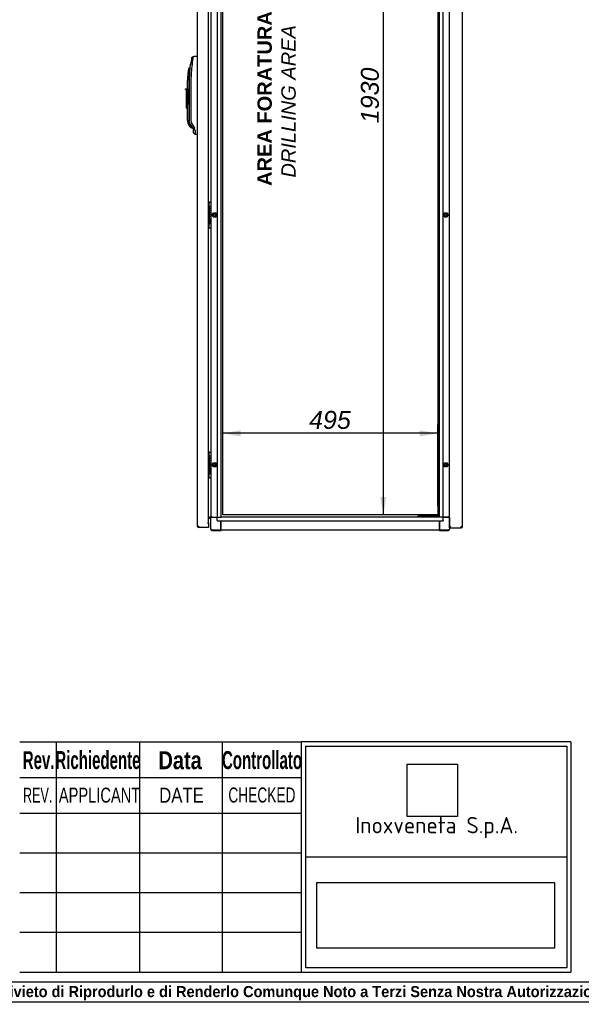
# Paper-space layout 'Layout1' of a CAD drawing. Extents: x 94 to 6181, y 158 to 4314.
# Tile 2 of 11: x 1730 to 3024, y 158 to 2424. Entities that reach past the tile are written whole.
import ezdxf
from ezdxf.lldxf.tags import DXFTag

# ---------------------------------------------------------------- set-up
doc = ezdxf.new("R2010")
doc.units = 0
doc.header["$LTSCALE"] = 15
doc.layers.get('0').update_dxf_attribs({"linetype": 'CONTINUOUS'})
for name, color, linetype in [('_TRANSLATION', 7, 'CONTINUOUS'), ('AE00198_03', 7, 'CONTINUOUS'), ('AE00219_00', 7, 'CONTINUOUS'), ('AE00219_03', 7, 'CONTINUOUS'), ('AE00368_00', 7, 'CONTINUOUS'), ('AE00500_10', 7, 'CONTINUOUS'), ('AE00992_10', 7, 'CONTINUOUS'), ('DEFAULT', 7, 'CONTINUOUS'), ('DV2__TRANSLATION', 7, 'CONTINUOUS'), ('F0000001_24', 7, 'CONTINUOUS'), ('F0000001_44', 7, 'CONTINUOUS'), ('F0000001_45', 7, 'CONTINUOUS'), ('M0000000_06', 7, 'CONTINUOUS'), ('M0000000_14', 7, 'CONTINUOUS'), ('M0000000_39', 7, 'CONTINUOUS'), ('M0000000_54', 7, 'CONTINUOUS'), ('M0000000_56', 7, 'CONTINUOUS')]:
    doc.layers.add(name, color=color, linetype=linetype)
doc.styles.add('SEACAD_ARIAL', font='arial.ttf')
doc.styles.add('SEACAD_ARIAL_NARROW', font='ARIALN.TTF', dxfattribs={"width": 0.8})
doc.styles.add('SEACAD_ARIALB', font='arialbd.ttf', dxfattribs={"width": 0.9})
doc.styles.add('SEACAD_ARIALI', font='ariali.ttf')
tags = doc.linetypes.add('CENTER2', pattern=[28.575, 19.05, -3.175, 3.175, -3.175]).pattern_tags.tags
tags[10:11] = [DXFTag(74, 4), DXFTag(75, 0), DXFTag(340, '0'), DXFTag(46, 0.0), DXFTag(50, 0.0), DXFTag(44, 0.0), DXFTag(45, 0.0)]
tags[8:9] = [DXFTag(74, 4), DXFTag(75, 0), DXFTag(340, '0'), DXFTag(46, 0.0), DXFTag(50, 0.0), DXFTag(44, 0.0), DXFTag(45, 0.0)]
tags[6:7] = [DXFTag(74, 4), DXFTag(75, 0), DXFTag(340, '0'), DXFTag(46, 0.0), DXFTag(50, 0.0), DXFTag(44, 0.0), DXFTag(45, 0.0)]
tags[4:5] = [DXFTag(74, 4), DXFTag(75, 0), DXFTag(340, '0'), DXFTag(46, 0.0), DXFTag(50, 0.0), DXFTag(44, 0.0), DXFTag(45, 0.0)]
doc.dimstyles.new('ISO', dxfattribs={"dimtxt": 13.75, "dimasz": 13.75, "dimexe": 6.875, "dimexo": 6.875, "dimgap": 3.4375, "dimtad": 1, "dimdec": 1, "dimtxsty": 'SEACAD_ARIAL', "dimblk1": '_SE_FILLED', "dimblk2": '_SE_FILLED', "dimsah": 1, "dimcen": 6.875, "dimazin": 3, "dimtfac": 0.7, "dimtdec": 3, "dimtmove": 0, "dimatfit": 3})
picture_1 = doc.add_image_def('image1.jpg', size_in_pixel=(55, 57))
picture_2 = doc.add_image_def('image2.bmp', size_in_pixel=(138, 38))

# ---------------------------------------------------------------- blocks, each defined once
blk = doc.blocks.new('DMBLK25')
at = {"layer": '_TRANSLATION', "linetype": 'CONTINUOUS'}
for points in [[(2560.8, 3173.4), (2574.6, 3173.4), (2567.7, 3214.6)], [(2560.8, 1325.9), (2567.7, 1284.6), (2574.6, 1325.9)]]:
    blk.add_hatch(color=7, dxfattribs=at).paths.add_polyline_path(points)
at = {"layer": '_TRANSLATION', "color": 7, "linetype": 'CONTINUOUS'}
for p, q in [((2672.3, 3214.6), (2547.1, 3214.6)), ((2567.7, 3214.6), (2567.7, 1284.6)), ((2672.3, 1284.6), (2547.1, 1284.6))]:
    blk.add_line(p, q, dxfattribs=at)
at = {"layer": '_TRANSLATION', "color": 7, "linetype": 'CONTINUOUS', "style": 'SEACAD_ARIALI'}
blk.add_text('1930', height=41.25, rotation=90, dxfattribs=at).set_placement((2557.4, 2185.5))
blk = doc.blocks.new('_SE_FILLED')
at = {"color": 0}
blk.add_line((0, 0), (-1, 0), dxfattribs=at)
blk.add_solid([(0, 0), (-1, -0.1665), (-1, 0.1665), (0, 0)], dxfattribs=at)
blk = doc.blocks.new('DMBLK26')
at = {"layer": '_TRANSLATION', "linetype": 'CONTINUOUS'}
for points in [[(2239.2, 1479), (2197.9, 1472.2), (2239.2, 1465.3)], [(2651.7, 1479), (2651.7, 1465.3), (2692.9, 1472.2)]]:
    blk.add_hatch(color=7, dxfattribs=at).paths.add_polyline_path(points)
at = {"layer": '_TRANSLATION', "color": 7, "linetype": 'CONTINUOUS'}
for p, q in [((2197.9, 1305.2), (2197.9, 1492.8)), ((2692.9, 1305.2), (2692.9, 1492.8)), ((2692.9, 1472.2), (2197.9, 1472.2))]:
    blk.add_line(p, q, dxfattribs=at)
at = {"layer": '_TRANSLATION', "color": 7, "linetype": 'CONTINUOUS', "style": 'SEACAD_ARIALI'}
blk.add_text('495', height=41.25, dxfattribs=at).set_placement((2396.8, 1482.5))

psp = doc.layouts.get("Layout1")

# ---------------------------------------------------------------- linework, layer by layer
at = {"color": 7, "linetype": 'CONTINUOUS'}
psp.add_line((93.52, 164.39), (6181.38, 164.39), dxfattribs=at)
at = {"layer": 'AE00198_03', "color": 7, "linetype": 'CONTINUOUS'}
for p, q in [((2166.2, 2002.37), (2166.2, 1995.12)), ((2166.9, 2002.37), (2166.2, 2002.37)), ((2166.2, 1954.12), (2166.2, 1946.87)), ((2166.2, 1946.87), (2166.9, 1946.87)), ((2166.2, 1427.37), (2166.2, 1420.12)), ((2166.9, 1427.37), (2166.2, 1427.37)), ((2166.2, 1379.12), (2166.2, 1371.87)), ((2166.2, 1371.87), (2166.9, 1371.87))]:
    psp.add_line(p, q, dxfattribs=at)
for centre, start, end in [((2171.57, 1996.44), 132.17472, 140.4792), ((2171.57, 1952.8), 219.5208, 227.82528), ((2171.57, 1421.44), 132.17472, 140.4792), ((2171.57, 1377.8), 219.5208, 227.82528)]:
    psp.add_arc(centre, 8, start, end, dxfattribs=at)
at = {"layer": 'AE00219_00', "color": 7, "linetype": 'CONTINUOUS'}
for p, q in [((2654.58, 1280.12), (2654.9, 1279.82)), ((2660.9, 1279.82), (2654.9, 1279.82)), ((2654.9, 1279.82), (2654.9, 1279.62)), ((2660.9, 1279.82), (2661.22, 1280.12)), ((2660.9, 1279.62), (2660.9, 1279.82)), ((2679.58, 1280.12), (2679.9, 1279.82)), ((2685.9, 1279.82), (2679.9, 1279.82)), ((2679.9, 1279.82), (2679.9, 1279.62)), ((2685.9, 1279.82), (2686.22, 1280.12)), ((2685.9, 1279.62), (2685.9, 1279.82))]:
    psp.add_line(p, q, dxfattribs=at)
at = {"layer": 'AE00219_03', "color": 7, "linetype": 'CONTINUOUS'}
for p, q in [((2750.1, 1958.12), (2749.9, 1958.12)), ((2750.1, 1946.12), (2750.1, 1958.12)), ((2749.9, 1946.12), (2750.1, 1946.12)), ((2750.1, 1383.12), (2749.9, 1383.12)), ((2750.1, 1371.12), (2750.1, 1383.12)), ((2749.9, 1371.12), (2750.1, 1371.12))]:
    psp.add_line(p, q, dxfattribs=at)
at = {"layer": 'AE00368_00', "color": 7, "linetype": 'CONTINUOUS'}
for p, q in [((2648.4, 1280.12), (2647.7, 1280.12)), ((2647.7, 1280.12), (2647.7, 1279.62)), ((2668.1, 1279.62), (2668.1, 1280.12)), ((2672.7, 1280.12), (2672.7, 1279.62)), ((2693.1, 1279.62), (2693.1, 1280.12))]:
    psp.add_line(p, q, dxfattribs=at)
for centre, start, end in [((2651.5, 1279.42), 16.60155, 90), ((2664.3, 1279.42), 90, 163.39845), ((2676.5, 1279.42), 16.60155, 90), ((2689.3, 1279.42), 90, 163.39845)]:
    psp.add_arc(centre, 0.7, start, end, dxfattribs=at)
at = {"layer": 'AE00500_10', "color": 7, "linetype": 'CONTINUOUS'}
for p, q in [((2719.9, 2001.82), (2720.4, 2001.82)), ((2173.99, 1974.65), (2176.67, 1979.3)), ((2176.67, 1969.95), (2173.99, 1974.6)), ((2175.07, 1974.62), (2177.24, 1978.37)), ((2177.24, 1970.87), (2175.07, 1974.62)), ((2176.72, 1979.32), (2182.09, 1979.32)), ((2177.24, 1978.37), (2181.57, 1978.37)), ((2181.57, 1978.37), (2183.73, 1974.62)), ((2183.73, 1974.62), (2181.57, 1970.87)), ((2182.13, 1979.3), (2184.82, 1974.65)), ((2184.82, 1974.6), (2182.13, 1969.95)), ((2705.99, 1974.65), (2708.67, 1979.3)), ((2708.67, 1969.95), (2705.99, 1974.6)), ((2707.07, 1974.62), (2709.24, 1978.37)), ((2709.24, 1970.87), (2707.07, 1974.62)), ((2708.72, 1979.32), (2714.09, 1979.32)), ((2709.24, 1978.37), (2713.57, 1978.37)), ((2713.57, 1978.37), (2715.73, 1974.62)), ((2715.73, 1974.62), (2713.57, 1970.87)), ((2714.13, 1979.3), (2716.82, 1974.65)), ((2716.82, 1974.6), (2714.13, 1969.95)), ((2720.4, 1992.42), (2719.9, 1992.42)), ((2182.09, 1969.92), (2176.72, 1969.92)), ((2181.57, 1970.87), (2177.24, 1970.87)), ((2714.09, 1969.92), (2708.72, 1969.92)), ((2713.57, 1970.87), (2709.24, 1970.87)), ((2719.9, 1956.82), (2720.4, 1956.82)), ((2720.4, 1947.42), (2719.9, 1947.42)), ((2719.9, 1426.82), (2720.4, 1426.82)), ((2720.4, 1417.42), (2719.9, 1417.42)), ((2173.99, 1399.65), (2176.67, 1404.3)), ((2176.67, 1394.95), (2173.99, 1399.6)), ((2175.07, 1399.62), (2177.24, 1403.37)), ((2177.24, 1395.87), (2175.07, 1399.62)), ((2176.72, 1404.32), (2182.09, 1404.32)), ((2182.09, 1394.92), (2176.72, 1394.92)), ((2177.24, 1403.37), (2181.57, 1403.37)), ((2181.57, 1395.87), (2177.24, 1395.87)), ((2181.57, 1403.37), (2183.73, 1399.62)), ((2183.73, 1399.62), (2181.57, 1395.87)), ((2182.13, 1404.3), (2184.82, 1399.65)), ((2184.82, 1399.6), (2182.13, 1394.95)), ((2705.99, 1399.65), (2708.67, 1404.3)), ((2708.67, 1394.95), (2705.99, 1399.6)), ((2707.07, 1399.62), (2709.24, 1403.37)), ((2709.24, 1395.87), (2707.07, 1399.62)), ((2708.72, 1404.32), (2714.09, 1404.32)), ((2714.09, 1394.92), (2708.72, 1394.92)), ((2709.24, 1403.37), (2713.57, 1403.37)), ((2713.57, 1395.87), (2709.24, 1395.87)), ((2713.57, 1403.37), (2715.73, 1399.62)), ((2715.73, 1399.62), (2713.57, 1395.87)), ((2714.13, 1404.3), (2716.82, 1399.65)), ((2716.82, 1399.6), (2714.13, 1394.95)), ((2719.9, 1381.82), (2720.4, 1381.82)), ((2720.4, 1372.42), (2719.9, 1372.42))]:
    psp.add_line(p, q, dxfattribs=at)
for centre in [(2179.4, 1974.62), (2711.4, 1974.62), (2179.4, 1399.62), (2711.4, 1399.62)]:
    psp.add_circle(centre, 2.46, dxfattribs=at)
for centre, radius, start, end in [((2174.03, 1974.62), 0.05, 150, 210), ((2179.4, 1974.62), 3, 75, 15), ((2176.72, 1979.27), 0.05, 90, 150), ((2182.09, 1979.27), 0.05, 30, 90), ((2184.77, 1974.62), 0.05, 330, 30), ((2706.03, 1974.62), 0.05, 150, 210), ((2711.4, 1974.62), 3, 75, 15), ((2708.72, 1979.27), 0.05, 90, 150), ((2714.09, 1979.27), 0.05, 30, 90), ((2716.77, 1974.62), 0.05, 330, 30), ((2176.72, 1969.97), 0.05, 210, 270), ((2182.09, 1969.97), 0.05, 270, 330), ((2708.72, 1969.97), 0.05, 210, 270), ((2714.09, 1969.97), 0.05, 270, 330), ((2174.03, 1399.62), 0.05, 150, 210), ((2179.4, 1399.62), 3, 75, 15), ((2176.72, 1404.27), 0.05, 90, 150), ((2176.72, 1394.97), 0.05, 210, 270), ((2182.09, 1404.27), 0.05, 30, 90), ((2182.09, 1394.97), 0.05, 270, 330), ((2184.77, 1399.62), 0.05, 330, 30), ((2706.03, 1399.62), 0.05, 150, 210), ((2711.4, 1399.62), 3, 75, 15), ((2708.72, 1404.27), 0.05, 90, 150), ((2708.72, 1394.97), 0.05, 210, 270), ((2714.09, 1404.27), 0.05, 30, 90), ((2714.09, 1394.97), 0.05, 270, 330), ((2716.77, 1399.62), 0.05, 330, 30)]:
    psp.add_arc(centre, radius, start, end, dxfattribs=at)
at = {"layer": 'AE00992_10', "color": 7, "linetype": 'CONTINUOUS'}
for p, q in [((2129.73, 2338.76), (2126.35, 2335.87)), ((2139.6, 2339.11), (2139.9, 2339.12)), ((2122.37, 2313.46), (2119.42, 2311.02)), ((2121.99, 2301.96), (2124, 2321.69)), ((2123.16, 2313.46), (2122.37, 2313.46)), ((2127.41, 2321.2), (2124, 2321.69)), ((2120.86, 2300.61), (2117.88, 2300.96)), ((2121.49, 2284.12), (2121.97, 2300.61)), ((2121.97, 2300.61), (2121.99, 2301.96)), ((2116.9, 2265.13), (2116.9, 2284.12)), ((2119.9, 2284.12), (2119.9, 2191.74)), ((2121.49, 2191.79), (2121.49, 2284.12)), ((2124.85, 2284.12), (2124.85, 2191.79)), ((2111.9, 2263.13), (2111.9, 2265.13)), ((2111.9, 2265.13), (2114.4, 2265.13)), ((2114.4, 2263.13), (2111.9, 2263.13)), ((2114.4, 2265.13), (2116.9, 2265.13)), ((2114.4, 2265.13), (2114.4, 2263.13)), ((2114.4, 2229.13), (2114.4, 2263.13)), ((2116.9, 2265.13), (2116.9, 2229.13)), ((2114.4, 2220.13), (2114.4, 2229.13)), ((2116.9, 2229.13), (2114.4, 2229.13)), ((2116.9, 2229.13), (2116.9, 2228.41)), ((2116.9, 2191.74), (2116.9, 2228.41)), ((2114.4, 2220.13), (2116.9, 2220.13)), ((2122.76, 2177.6), (2120.47, 2180.34)), ((2122.76, 2177.6), (2124.78, 2175.58)), ((2124.39, 2181.27), (2124.45, 2181.18)), ((2125.39, 2179.8), (2124.45, 2181.18)), ((2124.78, 2175.58), (2129.9, 2173.46)), ((2125.14, 2179.47), (2126.06, 2178.91)), ((2128.13, 2181.94), (2125.39, 2179.8)), ((2128.41, 2175.77), (2125.39, 2179.8)), ((2128.13, 2181.94), (2131.14, 2177.92)), ((2131.14, 2177.92), (2128.41, 2175.77)), ((2129.91, 2173.77), (2128.41, 2175.77)), ((2132.63, 2175.41), (2129.91, 2173.77)), ((2131.14, 2177.92), (2132.63, 2175.41)), ((2129.9, 2173.46), (2130, 2173.46)), ((2130.9, 2163.89), (2130.9, 2170.77)), ((2134.31, 2168.97), (2130.9, 2170.77)), ((2130.9, 2163.89), (2134.35, 2160.32)), ((2134.35, 2160.32), (2134.35, 2160.32)), ((2139.9, 2160.12), (2139.6, 2160.13))]:
    psp.add_line(p, q, dxfattribs=at)
for centre, radius, start, end in [((2394.58, 2284.12), 273.17, 169.08089, 172.09577), ((2409.21, 2292.95), 283.21, 170.69176, 174.27705), ((2261.87, 2284.12), 144.97, 169.30782, 173.33005), ((2359.18, 2279.23), 239.28, 171.77545, 174.8738), ((2394.58, 2284.12), 273.17, 173.69729, 173.79669), ((2394.09, 2284.15), 269.24, 172.09048, 180.0053), ((2261.87, 2284.12), 144.97, 173.33005, 180), ((2261.87, 2284.12), 141.97, 173.33005, 180), ((2136.9, 2191.74), 20, 180, 214.77209), ((2136.9, 2191.74), 17, 180, 226.22916), ((2119.35, 2161.35), 19.02, 72.2752, 86.62011), ((2141.3, 2191.79), 16.44, 180.02221, 216.78899), ((2121.64, 2169.1), 12.67, 359.39373, 29.84747), ((2125.9, 2170.77), 5, 359.9994, 36.81119), ((2349.64, 2165.74), 215.35, 179.13947, 181.44216)]:
    psp.add_arc(centre, radius, start, end, dxfattribs=at)
for centre, major_axis, start_param, end_param in [((2140.21, 2321.62), (501.44, 17.51), 1.5707963, 1.590473), ((2140.21, 2177.62), (501.44, -17.51), 4.7019272, 4.712389)]:
    psp.add_ellipse(centre, major_axis=major_axis, ratio=0.0348783, start_param=start_param, end_param=end_param, dxfattribs=at)
for points, degree, knots in [([(2124.39, 2181.27), (2122.97, 2183.64), (2122.23, 2186.33), (2121.48, 2189.03), (2121.49, 2191.79)], 2, [0, 0, 0, 0.5, 0.5, 1, 1, 1]), ([(2128.78, 2175.28), (2128.82, 2175.22), (2128.89, 2175.1), (2128.99, 2174.93), (2129.09, 2174.77), (2129.18, 2174.62), (2129.27, 2174.48), (2129.35, 2174.35), (2129.43, 2174.22), (2129.5, 2174.11), (2129.56, 2174.01), (2129.62, 2173.91), (2129.68, 2173.82), (2129.72, 2173.75), (2129.77, 2173.68), (2129.8, 2173.62), (2129.83, 2173.57), (2129.86, 2173.53), (2129.88, 2173.5), (2129.89, 2173.48), (2129.9, 2173.46), (2129.9, 2173.46), (2129.9, 2173.46)], 3, [0, 0, 0, 0, 0.02593249, 0.05174303, 0.0774354, 0.10301342, 0.12848096, 0.15384194, 0.17910034, 0.20426017, 0.22932552, 0.2543005, 0.27918926, 0.30399602, 0.32872501, 0.35338052, 0.37796688, 0.40248846, 0.42694963, 0.45135484, 0.47570855, 0.50001523, 0.50001523, 0.50001523, 0.50001523])]:
    psp.add_open_spline(points, degree=degree, knots=knots, dxfattribs=at)
at = {"layer": 'DEFAULT', "color": 7, "linetype": 'CONTINUOUS'}
for p, q in [((1730.49, 762.6), (2378.49, 762.6)), ((1814.49, 762.6), (1814.49, 232.53)), ((2006.49, 762.6), (2006.49, 232.53)), ((2196.99, 762.6), (2196.99, 232.53)), ((2999.49, 762.6), (2378.46, 762.6)), ((2378.49, 762.6), (2378.49, 232.53)), ((2389.01, 752.64), (2990.5, 752.64)), ((2389.01, 242.43), (2389.01, 752.64)), ((2990.5, 752.64), (2990.5, 242.43)), ((2999.49, 762.6), (2999.49, 232.53)), ((1730.49, 680.28), (2378.49, 680.28)), ((1730.49, 598.53), (2378.49, 598.53)), ((1730.49, 507.03), (2378.49, 507.03)), ((2389.01, 497.57), (2990.5, 497.57)), ((1730.49, 415.53), (2378.49, 415.53)), ((1730.49, 324.03), (2378.49, 324.03)), ((1730.49, 232.53), (2378.49, 232.53)), ((2378.46, 232.53), (2999.49, 232.53)), ((2990.5, 242.43), (2389.01, 242.43)), ((93.52, 209.82), (6181.38, 209.82))]:
    psp.add_line(p, q, dxfattribs=at)
at = {"layer": 'DV2__TRANSLATION', "color": 7, "linetype": 'CENTER2'}
for p, q in [((2197.9, 1284.62), (2197.9, 3214.62)), ((2692.9, 3214.62), (2692.9, 1284.62)), ((2692.9, 1284.62), (2197.9, 1284.62))]:
    psp.add_line(p, q, dxfattribs=at)
at = {"layer": 'F0000001_24', "color": 7, "linetype": 'CONTINUOUS'}
for p, q in [((2165.77, 1995.12), (2170.4, 1995.12)), ((2166.9, 2003.41), (2166.9, 2003.62)), ((2166.9, 1995.24), (2166.9, 2003.41)), ((2166.9, 1995.12), (2166.9, 1995.24)), ((2167.4, 2004.12), (2170.4, 2004.12)), ((2170.9, 2003.62), (2170.9, 2003.41)), ((2170.9, 2003.41), (2170.9, 1995.24)), ((2170.9, 1995.24), (2170.9, 1994.62)), ((2170.9, 1994.62), (2170.9, 1954.62)), ((2166.21, 1981.98), (2165.4, 1981.98)), ((2165.4, 1981.71), (2166.21, 1981.71)), ((2166.19, 1977.98), (2165.4, 1977.98)), ((2165.4, 1977.71), (2166.19, 1977.71)), ((2166.23, 1973.97), (2165.4, 1973.97)), ((2165.4, 1973.71), (2166.21, 1973.71)), ((2168.35, 1972.82), (2165.4, 1972.82)), ((2165.43, 1987.99), (2165.48, 1987.97)), ((2165.48, 1988.25), (2165.45, 1988.26)), ((2165.48, 1987.97), (2165.48, 1988.25)), ((2165.9, 1972.53), (2166.52, 1972.53)), ((2166.96, 1988.26), (2166.94, 1988.25)), ((2166.94, 1988.25), (2166.94, 1987.96)), ((2166.94, 1987.96), (2166.99, 1987.98)), ((2167.33, 1972.53), (2168.35, 1972.53)), ((2168.35, 1972.53), (2168.35, 1972.82)), ((2165.46, 1963.53), (2165.51, 1963.51)), ((2165.51, 1963.79), (2165.48, 1963.8)), ((2165.51, 1963.51), (2165.51, 1963.79)), ((2170.4, 1954.12), (2165.77, 1954.12)), ((2166.17, 1967.41), (2166.17, 1963.43)), ((2166.17, 1963.43), (2166.18, 1963.42)), ((2166.18, 1963.42), (2166.41, 1963.42)), ((2166.47, 1963.69), (2166.47, 1967.4)), ((2166.9, 1954), (2166.9, 1954.12)), ((2166.9, 1945.83), (2166.9, 1954)), ((2168.9, 1962.13), (2168.9, 1962.68)), ((2168.9, 1957.64), (2168.9, 1958.18)), ((2170.9, 1954.62), (2170.9, 1954)), ((2170.9, 1954), (2170.9, 1945.83)), ((2166.9, 1945.62), (2166.9, 1945.83)), ((2167.4, 1945.12), (2170.4, 1945.12)), ((2170.9, 1945.83), (2170.9, 1945.62)), ((2166.9, 1428.41), (2166.9, 1428.62)), ((2166.9, 1420.24), (2166.9, 1428.41)), ((2167.4, 1429.12), (2170.4, 1429.12)), ((2170.9, 1428.62), (2170.9, 1428.41)), ((2170.9, 1428.41), (2170.9, 1420.24)), ((2166.21, 1406.98), (2165.4, 1406.98)), ((2165.4, 1406.71), (2166.21, 1406.71)), ((2165.43, 1412.99), (2165.48, 1412.97)), ((2165.48, 1413.25), (2165.45, 1413.26)), ((2165.48, 1412.97), (2165.48, 1413.25)), ((2165.77, 1420.12), (2170.4, 1420.12)), ((2166.9, 1420.12), (2166.9, 1420.24)), ((2166.96, 1413.26), (2166.94, 1413.25)), ((2166.94, 1413.25), (2166.94, 1412.96)), ((2166.94, 1412.96), (2166.99, 1412.98)), ((2170.9, 1420.24), (2170.9, 1419.62)), ((2170.9, 1419.62), (2170.9, 1379.62)), ((2166.19, 1402.98), (2165.4, 1402.98)), ((2165.4, 1402.71), (2166.19, 1402.71)), ((2166.23, 1398.97), (2165.4, 1398.97)), ((2165.4, 1398.71), (2166.21, 1398.71)), ((2168.35, 1397.82), (2165.4, 1397.82)), ((2165.46, 1388.53), (2165.51, 1388.51)), ((2165.51, 1388.79), (2165.48, 1388.8)), ((2165.51, 1388.51), (2165.51, 1388.79)), ((2165.9, 1397.53), (2166.52, 1397.53)), ((2166.17, 1392.41), (2166.17, 1388.43)), ((2166.17, 1388.43), (2166.18, 1388.42)), ((2166.18, 1388.42), (2166.41, 1388.42)), ((2166.47, 1388.69), (2166.47, 1392.4)), ((2167.33, 1397.53), (2168.35, 1397.53)), ((2168.35, 1397.53), (2168.35, 1397.82)), ((2168.9, 1387.13), (2168.9, 1387.68)), ((2168.9, 1382.64), (2168.9, 1383.18)), ((2170.4, 1379.12), (2165.77, 1379.12)), ((2166.9, 1379), (2166.9, 1379.12)), ((2166.9, 1370.83), (2166.9, 1379)), ((2166.9, 1370.62), (2166.9, 1370.83)), ((2167.4, 1370.12), (2170.4, 1370.12)), ((2170.9, 1379.62), (2170.9, 1379)), ((2170.9, 1379), (2170.9, 1370.83)), ((2170.9, 1370.83), (2170.9, 1370.62))]:
    psp.add_line(p, q, dxfattribs=at)
for centre in [(2168.26, 1960.16), (2168.26, 1385.16)]:
    psp.add_circle(centre, 0.615, dxfattribs=at)
for centre, radius, start, end in [((2165.77, 1993.12), 2, 90, 100.48424), ((2167.4, 2003.62), 0.5, 90, 180), ((2170.4, 2003.62), 0.5, 0, 90), ((2170.4, 1994.62), 0.5, 0, 90), ((2166.06, 1989.79), 1.64, 246.49776, 248.42349), ((2166.06, 1965.35), 1.65, 246.4613, 249.51964), ((2166.06, 1965.35), 1.91, 249.88038, 251.84416), ((2165.77, 1956.12), 2, 259.51576, 270), ((2164.34, 1959.97), 2.28, 311.35343, 335.40846), ((2168.5, 1960.34), 2.28, 131.35343, 155.40846), ((2170.4, 1954.62), 0.5, 270, 0), ((2167.4, 1945.62), 0.5, 180, 270), ((2170.4, 1945.62), 0.5, 270, 0), ((2167.4, 1428.62), 0.5, 90, 180), ((2170.4, 1428.62), 0.5, 0, 90), ((2165.77, 1418.12), 2, 90, 100.48424), ((2166.06, 1414.79), 1.64, 246.49776, 248.42349), ((2170.4, 1419.62), 0.5, 0, 90), ((2166.06, 1390.35), 1.65, 246.4613, 249.51964), ((2166.06, 1390.35), 1.91, 249.88038, 251.84416), ((2164.34, 1384.97), 2.28, 311.35343, 335.40846), ((2168.5, 1385.34), 2.28, 131.35343, 155.40846), ((2165.77, 1381.12), 2, 259.51576, 270), ((2167.4, 1370.62), 0.5, 180, 270), ((2170.4, 1379.62), 0.5, 270, 0), ((2170.4, 1370.62), 0.5, 270, 0)]:
    psp.add_arc(centre, radius, start, end, dxfattribs=at)
for points in [[(2165.34, 1972.36), (2165.51, 1972.44), (2165.69, 1972.5), (2165.9, 1972.53)], [(2166.21, 1983.07), (2165.91, 1983.07), (2165.64, 1983.13), (2165.4, 1983.23)], [(2166.21, 1973.71), (2167.61, 1973.71), (2168.33, 1974.78), (2168.33, 1975.85)], [(2168.07, 1989.98), (2168.07, 1989.39), (2167.78, 1988.57), (2166.96, 1988.26)], [(2168.33, 1975.85), (2168.33, 1976.56), (2167.99, 1977.5), (2167.02, 1977.84)], [(2168.33, 1970.68), (2168.33, 1971.46), (2167.95, 1972.16), (2167.33, 1972.53)], [(2165.33, 1967.22), (2165.56, 1967.33), (2165.84, 1967.4), (2166.17, 1967.41)], [(2166.21, 1968.82), (2165.91, 1968.82), (2165.64, 1968.87), (2165.4, 1968.98)], [(2166.42, 1961.29), (2166.2, 1961.78), (2165.84, 1962.14), (2165.41, 1962.37)], [(2165.46, 1957.98), (2165.6, 1958.06), (2165.73, 1958.16), (2165.85, 1958.26)], [(2166.41, 1963.42), (2167.73, 1963.52), (2168.33, 1964.56), (2168.33, 1965.54)], [(2166.21, 1408.07), (2165.91, 1408.07), (2165.64, 1408.13), (2165.4, 1408.23)], [(2168.07, 1414.98), (2168.07, 1414.39), (2167.78, 1413.57), (2166.96, 1413.26)], [(2165.33, 1392.22), (2165.56, 1392.33), (2165.84, 1392.4), (2166.17, 1392.41)], [(2165.34, 1397.36), (2165.51, 1397.44), (2165.69, 1397.5), (2165.9, 1397.53)], [(2166.21, 1393.82), (2165.91, 1393.82), (2165.64, 1393.87), (2165.4, 1393.98)], [(2166.42, 1386.29), (2166.2, 1386.78), (2165.84, 1387.14), (2165.41, 1387.37)], [(2165.46, 1382.98), (2165.6, 1383.06), (2165.73, 1383.16), (2165.85, 1383.26)], [(2166.21, 1398.71), (2167.61, 1398.71), (2168.33, 1399.78), (2168.33, 1400.85)], [(2166.41, 1388.42), (2167.73, 1388.52), (2168.33, 1389.56), (2168.33, 1390.54)], [(2168.33, 1400.85), (2168.33, 1401.56), (2167.99, 1402.5), (2167.02, 1402.84)], [(2168.33, 1395.68), (2168.33, 1396.46), (2167.95, 1397.16), (2167.33, 1397.53)]]:
    psp.add_open_spline(points, degree=3, dxfattribs=at)
for points, knots in [([(2166.99, 1987.98), (2167.98, 1988.32), (2168.33, 1989.27), (2168.33, 1989.98), (2168.33, 1991.05), (2167.6, 1992.12), (2166.21, 1992.12), (2165.9, 1992.12), (2165.62, 1992.07), (2165.38, 1991.98)], [0, 0, 0, 0, 0.24997871, 0.24997871, 0.24997871, 0.49998581, 0.49998581, 0.49998581, 0.55378799, 0.55378799, 0.55378799, 0.55378799]), ([(2168.33, 1984.93), (2168.33, 1986), (2167.6, 1987.07), (2166.21, 1987.07), (2165.9, 1987.07), (2165.62, 1987.02), (2165.38, 1986.93)], [0, 0, 0, 0, 0.33333333, 0.33333333, 0.33333333, 0.40506716, 0.40506716, 0.40506716, 0.40506716]), ([(2165.39, 1991.69), (2165.62, 1991.8), (2165.9, 1991.86), (2166.21, 1991.86), (2167.49, 1991.86), (2168.07, 1990.89), (2168.07, 1989.98)], [0.58158174, 0.58158174, 0.58158174, 0.58158174, 0.66523153, 0.66523153, 0.66523153, 1, 1, 1, 1]), ([(2165.39, 1986.64), (2165.62, 1986.75), (2165.89, 1986.81), (2166.21, 1986.81), (2167.49, 1986.81), (2168.07, 1985.83), (2168.07, 1984.93), (2168.07, 1984.04), (2167.49, 1983.07), (2166.21, 1983.07)], [0.43743687, 0.43743687, 0.43743687, 0.43743687, 0.5, 0.5, 0.5, 0.75, 0.75, 0.75, 1, 1, 1, 1]), ([(2165.4, 1982.94), (2165.65, 1982.85), (2165.92, 1982.81), (2166.21, 1982.81), (2167.67, 1982.81), (2168.33, 1983.91), (2168.33, 1984.93)], [0.27500072, 0.27500072, 0.27500072, 0.27500072, 0.5, 0.5, 0.5, 1, 1, 1, 1]), ([(2166.21, 1981.71), (2167.49, 1981.71), (2168.07, 1980.74), (2168.07, 1979.84), (2168.07, 1978.94), (2167.48, 1977.97), (2166.19, 1977.98)], [0, 0, 0, 0, 0.3332907, 0.3332907, 0.3332907, 1, 1, 1, 1]), ([(2166.19, 1977.71), (2167.48, 1977.71), (2168.06, 1976.73), (2168.05, 1975.83), (2168.04, 1974.94), (2167.46, 1973.99), (2166.23, 1973.97)], [0, 0, 0, 0, 0.6707437, 0.6707437, 0.6707437, 1, 1, 1, 1]), ([(2167.02, 1977.84), (2167.99, 1978.19), (2168.33, 1979.12), (2168.33, 1979.84), (2168.33, 1980.9), (2167.61, 1981.98), (2166.21, 1981.98)], [0, 0, 0, 0, 0.500028, 0.500028, 0.500028, 1, 1, 1, 1]), ([(2166.52, 1972.53), (2167.59, 1972.39), (2168.07, 1971.5), (2168.07, 1970.68), (2168.07, 1969.78), (2167.49, 1968.82), (2166.21, 1968.82)], [0, 0, 0, 0, 0.5, 0.5, 0.5, 1, 1, 1, 1]), ([(2168.33, 1965.54), (2168.33, 1966.6), (2167.6, 1967.68), (2166.21, 1967.68), (2165.9, 1967.68), (2165.62, 1967.63), (2165.38, 1967.54)], [0, 0, 0, 0, 0.33366628, 0.33366628, 0.33366628, 0.40545605, 0.40545605, 0.40545605, 0.40545605]), ([(2165.4, 1968.69), (2165.65, 1968.6), (2165.92, 1968.55), (2166.21, 1968.55), (2167.67, 1968.55), (2168.33, 1969.65), (2168.33, 1970.68)], [0.27500848, 0.27500848, 0.27500848, 0.27500848, 0.5, 0.5, 0.5, 1, 1, 1, 1]), ([(2165.45, 1961.67), (2165.84, 1961.35), (2166.11, 1960.85), (2166.11, 1960.15), (2166.11, 1959.54), (2165.89, 1959.03), (2165.49, 1958.67), (2165.47, 1958.65), (2165.44, 1958.63), (2165.42, 1958.61)], [0.29828151, 0.29828151, 0.29828151, 0.29828151, 0.4, 0.4, 0.4, 0.6, 0.6, 0.6, 0.61348555, 0.61348555, 0.61348555, 0.61348555]), ([(2166.42, 1959.03), (2166.85, 1958.07), (2167.81, 1957.63), (2168.72, 1957.63), (2168.78, 1957.63), (2168.84, 1957.63), (2168.9, 1957.64)], [0, 0, 0, 0, 0.5, 0.5, 0.5, 1, 1, 1, 1]), ([(2166.47, 1967.4), (2167.57, 1967.28), (2168.07, 1966.38), (2168.07, 1965.54), (2168.07, 1964.7), (2167.57, 1963.81), (2166.47, 1963.69)], [0, 0, 0, 0, 0.5, 0.5, 0.5, 1, 1, 1, 1]), ([(2168.9, 1958.18), (2168.84, 1958.18), (2168.78, 1958.18), (2168.72, 1958.18), (2167.77, 1958.18), (2166.73, 1958.8), (2166.73, 1960.16), (2166.73, 1960.78), (2166.95, 1961.29), (2167.35, 1961.64), (2167.71, 1961.96), (2168.2, 1962.14), (2168.73, 1962.14), (2168.79, 1962.14), (2168.84, 1962.14), (2168.9, 1962.13)], [0, 0, 0, 0, 0.2, 0.2, 0.2, 0.4, 0.4, 0.4, 0.6, 0.6, 0.6, 0.8, 0.8, 0.8, 1, 1, 1, 1]), ([(2168.9, 1962.68), (2168.84, 1962.68), (2168.79, 1962.68), (2168.73, 1962.68), (2168.07, 1962.68), (2167.45, 1962.46), (2166.99, 1962.05)], [0, 0, 0, 0, 0.5, 0.5, 0.5, 1, 1, 1, 1]), ([(2166.99, 1412.98), (2167.98, 1413.32), (2168.33, 1414.27), (2168.33, 1414.98), (2168.33, 1416.05), (2167.6, 1417.12), (2166.21, 1417.12), (2165.9, 1417.12), (2165.62, 1417.07), (2165.38, 1416.98)], [0, 0, 0, 0, 0.24997871, 0.24997871, 0.24997871, 0.49998581, 0.49998581, 0.49998581, 0.55378799, 0.55378799, 0.55378799, 0.55378799]), ([(2168.33, 1409.93), (2168.33, 1411), (2167.6, 1412.07), (2166.21, 1412.07), (2165.9, 1412.07), (2165.62, 1412.02), (2165.38, 1411.93)], [0, 0, 0, 0, 0.33333333, 0.33333333, 0.33333333, 0.40506716, 0.40506716, 0.40506716, 0.40506716]), ([(2165.39, 1416.69), (2165.62, 1416.8), (2165.9, 1416.86), (2166.21, 1416.86), (2167.49, 1416.86), (2168.07, 1415.89), (2168.07, 1414.98)], [0.58158174, 0.58158174, 0.58158174, 0.58158174, 0.66523153, 0.66523153, 0.66523153, 1, 1, 1, 1]), ([(2165.39, 1411.64), (2165.62, 1411.75), (2165.89, 1411.81), (2166.21, 1411.81), (2167.49, 1411.81), (2168.07, 1410.83), (2168.07, 1409.93), (2168.07, 1409.04), (2167.49, 1408.07), (2166.21, 1408.07)], [0.43743687, 0.43743687, 0.43743687, 0.43743687, 0.5, 0.5, 0.5, 0.75, 0.75, 0.75, 1, 1, 1, 1]), ([(2165.4, 1407.94), (2165.65, 1407.85), (2165.92, 1407.81), (2166.21, 1407.81), (2167.67, 1407.81), (2168.33, 1408.91), (2168.33, 1409.93)], [0.27500072, 0.27500072, 0.27500072, 0.27500072, 0.5, 0.5, 0.5, 1, 1, 1, 1]), ([(2166.21, 1406.71), (2167.49, 1406.71), (2168.07, 1405.74), (2168.07, 1404.84), (2168.07, 1403.94), (2167.48, 1402.97), (2166.19, 1402.98)], [0, 0, 0, 0, 0.3332907, 0.3332907, 0.3332907, 1, 1, 1, 1]), ([(2167.02, 1402.84), (2167.99, 1403.19), (2168.33, 1404.12), (2168.33, 1404.84), (2168.33, 1405.9), (2167.61, 1406.98), (2166.21, 1406.98)], [0, 0, 0, 0, 0.500028, 0.500028, 0.500028, 1, 1, 1, 1]), ([(2168.33, 1390.54), (2168.33, 1391.6), (2167.6, 1392.68), (2166.21, 1392.68), (2165.9, 1392.68), (2165.62, 1392.63), (2165.38, 1392.54)], [0, 0, 0, 0, 0.33366628, 0.33366628, 0.33366628, 0.40545605, 0.40545605, 0.40545605, 0.40545605]), ([(2165.4, 1393.69), (2165.65, 1393.6), (2165.92, 1393.55), (2166.21, 1393.55), (2167.67, 1393.55), (2168.33, 1394.65), (2168.33, 1395.68)], [0.27500848, 0.27500848, 0.27500848, 0.27500848, 0.5, 0.5, 0.5, 1, 1, 1, 1]), ([(2165.45, 1386.67), (2165.84, 1386.35), (2166.11, 1385.85), (2166.11, 1385.15), (2166.11, 1384.54), (2165.89, 1384.03), (2165.49, 1383.67), (2165.47, 1383.65), (2165.44, 1383.63), (2165.42, 1383.61)], [0.29828151, 0.29828151, 0.29828151, 0.29828151, 0.4, 0.4, 0.4, 0.6, 0.6, 0.6, 0.61348555, 0.61348555, 0.61348555, 0.61348555]), ([(2166.19, 1402.71), (2167.48, 1402.71), (2168.06, 1401.73), (2168.05, 1400.83), (2168.04, 1399.94), (2167.46, 1398.99), (2166.23, 1398.97)], [0, 0, 0, 0, 0.6707437, 0.6707437, 0.6707437, 1, 1, 1, 1]), ([(2166.52, 1397.53), (2167.59, 1397.39), (2168.07, 1396.5), (2168.07, 1395.68), (2168.07, 1394.78), (2167.49, 1393.82), (2166.21, 1393.82)], [0, 0, 0, 0, 0.5, 0.5, 0.5, 1, 1, 1, 1]), ([(2166.42, 1384.03), (2166.85, 1383.07), (2167.81, 1382.63), (2168.72, 1382.63), (2168.78, 1382.63), (2168.84, 1382.63), (2168.9, 1382.64)], [0, 0, 0, 0, 0.5, 0.5, 0.5, 1, 1, 1, 1]), ([(2166.47, 1392.4), (2167.57, 1392.28), (2168.07, 1391.38), (2168.07, 1390.54), (2168.07, 1389.7), (2167.57, 1388.81), (2166.47, 1388.69)], [0, 0, 0, 0, 0.5, 0.5, 0.5, 1, 1, 1, 1]), ([(2168.9, 1383.18), (2168.84, 1383.18), (2168.78, 1383.18), (2168.72, 1383.18), (2167.77, 1383.18), (2166.73, 1383.8), (2166.73, 1385.16), (2166.73, 1385.78), (2166.95, 1386.29), (2167.35, 1386.64), (2167.71, 1386.96), (2168.2, 1387.14), (2168.73, 1387.14), (2168.79, 1387.14), (2168.84, 1387.14), (2168.9, 1387.13)], [0, 0, 0, 0, 0.2, 0.2, 0.2, 0.4, 0.4, 0.4, 0.6, 0.6, 0.6, 0.8, 0.8, 0.8, 1, 1, 1, 1]), ([(2168.9, 1387.68), (2168.84, 1387.68), (2168.79, 1387.68), (2168.73, 1387.68), (2168.07, 1387.68), (2167.45, 1387.46), (2166.99, 1387.05)], [0, 0, 0, 0, 0.5, 0.5, 0.5, 1, 1, 1, 1])]:
    psp.add_open_spline(points, degree=3, knots=knots, dxfattribs=at)
at = {"layer": 'F0000001_44', "color": 7, "linetype": 'CONTINUOUS'}
for p, q in [((2720.4, 1256.12), (2720.4, 3243.12)), ((2749.9, 1257.42), (2749.9, 3241.82)), ((2720.4, 1256.12), (2721.9, 1256.12)), ((2720.4, 1254.62), (2720.4, 1256.12)), ((2720.4, 1256.12), (2721.9, 1256.12)), ((2720.4, 1254.62), (2721.9, 1254.62)), ((2721.9, 1256.12), (2723.2, 1257.42)), ((2721.9, 1256.12), (2723.2, 1257.42)), ((2721.9, 1254.62), (2721.9, 1256.12)), ((2721.9, 1254.62), (2747.08, 1254.62)), ((2747.1, 1254.62), (2747.08, 1254.62)), ((2747.1, 1257.42), (2749.9, 1257.42))]:
    psp.add_line(p, q, dxfattribs=at)
for centre, radius, start, end in [((2573.11, 1257.26), 174, 359.12972, 0.05178), ((2747.1, 1257.42), 2.8, 270, 360)]:
    psp.add_arc(centre, radius, start, end, dxfattribs=at)
at = {"layer": 'F0000001_45', "color": 7, "linetype": 'CONTINUOUS'}
for p, q in [((2139.9, 1257.92), (2139.9, 3241.32)), ((2165.4, 1265.12), (2165.4, 3234.12)), ((2142.7, 1257.92), (2139.9, 1257.92)), ((2142.7, 1255.12), (2142.72, 1255.12)), ((2165.4, 1255.12), (2142.72, 1255.12)), ((2163.15, 1265.12), (2163.1, 1265.12)), ((2163.1, 1265.12), (2163.1, 1265.11)), ((2163.1, 1265.11), (2165.4, 1265.11)), ((2163.15, 1265.12), (2165.4, 1265.12)), ((2165.4, 1265.11), (2165.4, 1257.92)), ((2165.4, 1257.92), (2165.4, 1255.12))]:
    psp.add_line(p, q, dxfattribs=at)
for centre, radius, start, end in [((2142.7, 1257.92), 2.8, 180, 270), ((2296.77, 1257.62), 154.07, 179.8886, 180.9299)]:
    psp.add_arc(centre, radius, start, end, dxfattribs=at)
at = {"layer": 'M0000000_06', "color": 7, "linetype": 'CONTINUOUS'}
for p, q in [((2173.4, 1279.62), (2170.15, 1279.62)), ((2170.15, 1278.62), (2170.15, 1279.62)), ((2170.15, 1278.62), (2170.15, 1252.12)), ((2173.4, 1278.62), (2170.15, 1278.62)), ((2170.9, 1252.12), (2170.9, 1278.62)), ((2173.4, 1279.62), (2185.4, 1279.62)), ((2185.4, 1278.62), (2173.4, 1278.62)), ((2193.4, 1252.12), (2193.4, 1270.62)), ((2194.4, 1252.12), (2194.4, 1270.62)), ((2696.4, 1270.62), (2696.4, 1252.12)), ((2697.4, 1270.62), (2697.4, 1252.12)), ((2717.4, 1279.62), (2705.4, 1279.62)), ((2717.4, 1278.62), (2705.4, 1278.62)), ((2720.4, 1279.62), (2717.4, 1279.62)), ((2720.4, 1278.62), (2717.4, 1278.62)), ((2719.9, 1278.62), (2719.9, 1252.12)), ((2193.4, 1249.62), (2173.4, 1249.62)), ((2173.4, 1248.87), (2177.4, 1248.87)), ((2177.4, 1247.87), (2177.4, 1249.62)), ((2179.4, 1247.62), (2177.65, 1247.62)), ((2190.4, 1247.62), (2179.4, 1247.62)), ((2192.15, 1247.62), (2190.4, 1247.62)), ((2192.4, 1247.87), (2192.4, 1249.62)), ((2192.4, 1248.87), (2193.4, 1248.87)), ((2193.4, 1248.87), (2193.4, 1252.12)), ((2193.4, 1248.87), (2194.4, 1248.87)), ((2194.4, 1248.87), (2194.4, 1252.12)), ((2696.4, 1252.12), (2696.4, 1248.87)), ((2697.4, 1248.87), (2696.4, 1248.87)), ((2697.4, 1252.12), (2697.4, 1248.87)), ((2717.4, 1249.62), (2697.4, 1249.62)), ((2697.4, 1248.87), (2698.4, 1248.87)), ((2698.4, 1247.87), (2698.4, 1249.62)), ((2700.4, 1247.62), (2698.65, 1247.62)), ((2711.4, 1247.62), (2700.4, 1247.62)), ((2713.15, 1247.62), (2711.4, 1247.62)), ((2713.4, 1247.87), (2713.4, 1249.62)), ((2713.4, 1248.87), (2717.4, 1248.87)), ((2720.65, 1256.12), (2720.65, 1256.12)), ((2720.65, 1252.12), (2720.65, 1254.62))]:
    psp.add_line(p, q, dxfattribs=at)
for centre, radius, start, end in [((2173.4, 1252.12), 3.25, 180, 270), ((2173.4, 1252.12), 2.5, 180, 270), ((2177.65, 1247.87), 0.25, 180, 270), ((2192.15, 1247.87), 0.25, 270, 0), ((2698.65, 1247.87), 0.25, 180, 270), ((2713.15, 1247.87), 0.25, 270, 0), ((2717.4, 1252.12), 2.5, 270, 0), ((2717.4, 1252.12), 3.25, 270, 0)]:
    psp.add_arc(centre, radius, start, end, dxfattribs=at)
at = {"layer": 'M0000000_14', "color": 7, "linetype": 'CONTINUOUS'}
for p, q in [((2185.4, 3219.62), (2185.4, 1279.62)), ((2194.4, 1279.62), (2194.4, 3219.62)), ((2696.4, 3219.62), (2696.4, 1279.62)), ((2705.4, 1279.62), (2705.4, 3219.62)), ((2719.9, 1279.62), (2719.9, 3219.62)), ((2170.9, 2495.62), (2170.9, 2003.62)), ((2170.9, 1945.62), (2170.9, 1428.62)), ((2170.9, 1370.62), (2170.9, 1279.62)), ((2169.6, 1279.62), (2165.4, 1279.62)), ((2170.15, 1279.62), (2169.6, 1279.62)), ((2186.65, 1279.62), (2185.4, 1279.62)), ((2186.65, 1279.62), (2190.7, 1279.62)), ((2190.7, 1279.62), (2194.4, 1279.62)), ((2700.1, 1279.62), (2696.4, 1279.62)), ((2704.15, 1279.62), (2700.1, 1279.62)), ((2704.15, 1279.62), (2705.4, 1279.62))]:
    psp.add_line(p, q, dxfattribs=at)
at = {"layer": 'M0000000_39', "color": 7, "linetype": 'CONTINUOUS'}
for p, q in [((2185.4, 1275.92), (2185.4, 1279.62)), ((2185.4, 1271.87), (2185.4, 1275.92)), ((2185.4, 1271.87), (2185.4, 1270.62)), ((2185.4, 1270.62), (2705.4, 1270.62)), ((2696.4, 1279.62), (2194.4, 1279.62)), ((2705.4, 1275.92), (2705.4, 1279.62)), ((2705.4, 1271.87), (2705.4, 1275.92)), ((2705.4, 1271.87), (2705.4, 1270.62)), ((2696.4, 1249.62), (2194.4, 1249.62))]:
    psp.add_line(p, q, dxfattribs=at)
at = {"layer": 'M0000000_54', "color": 7, "linetype": 'CONTINUOUS'}
for p, q in [((2165.4, 1278.42), (2168.9, 1278.42)), ((2168.9, 1278.32), (2165.4, 1278.32)), ((2165.4, 1277.12), (2168.9, 1277.12)), ((2168.9, 1278.42), (2168.9, 1279.62)), ((2168.9, 1278.42), (2170.15, 1278.42)), ((2168.9, 1277.12), (2168.9, 1278.32))]:
    psp.add_line(p, q, dxfattribs=at)
for radius, start in [(3.2, 67.00661), (2, 51.31781)]:
    psp.add_arc((2168.9, 1275.12), radius, start, 90, dxfattribs=at)
at = {"layer": 'M0000000_56', "color": 7, "linetype": 'CONTINUOUS'}
for p, q in [((2647.9, 1280.62), (2647.9, 1282.62)), ((2647.9, 1280.12), (2647.9, 1280.62)), ((2648.4, 1283.12), (2652.9, 1283.12)), ((2652.9, 1280.12), (2648.4, 1280.12)), ((2652.9, 1283.12), (2689.9, 1283.12)), ((2689.9, 1280.12), (2652.9, 1280.12)), ((2689.9, 1283.12), (2694.4, 1283.12)), ((2694.4, 1280.12), (2689.9, 1280.12)), ((2694.4, 1283.12), (2696.4, 1283.12)), ((2694.87, 1280.12), (2694.4, 1280.12)), ((2694.9, 1282.62), (2694.9, 1280.62))]:
    psp.add_line(p, q, dxfattribs=at)
for centre, start, end in [((2648.4, 1282.62), 90, 180), ((2648.4, 1280.62), 180, 270), ((2694.4, 1282.62), 0, 90), ((2694.4, 1280.62), 270, 0)]:
    psp.add_arc(centre, 0.5, start, end, dxfattribs=at)

# ---------------------------------------------------------------- texts
for s, insert, char_height, width, attachment_point, style in [('{\\fArial|b1||i0||c0|p34;\\C7;\\H41.25;\\W0.6;Rev.}', (1774.13, 698.96), 41.25, 67.5522, 8, 'SEACAD_ARIALB'), ('{\\fArial|b1||i0||c0|p34;\\C7;\\H41.25;\\W0.6;Richiedente}', (1910.61, 699.12), 41.25, 183.4555, 8, 'SEACAD_ARIALB'), ('{\\fArial|b1||i0||c0|p34;\\C7;\\H41.25;\\W0.8;Data}', (2099.83, 698.77), 41.25, 101.7398, 8, 'SEACAD_ARIALB'), ('{\\fArial|b1||i0||c0|p34;\\C7;\\H41.25;\\W0.6;Controllato}', (2288.45, 699.12), 41.25, 169.7424, 8, 'SEACAD_ARIALB'), ('{\\fArial Narrow|b0||i0||c0|p34;\\C7;\\H34.5;\\W0.8;CHECKED}', (2288.22, 622.25), 34.5, 161.2776, 8, 'SEACAD_ARIAL_NARROW'), ('{\\fArial|b0||i0||c0|p34;\\C7;\\H34.5;\\W0.6;REV.}', (1771.88, 622.26), 34.5, 75.6399, 8, 'SEACAD_ARIAL'), ('{\\fArial|b0||i0||c0|p34;\\C7;\\H34.5;\\W0.7;APPLICANT}', (1820.63, 621.88), 34.5, 181.9484, 7, 'SEACAD_ARIAL'), ('{\\fArial|b0||i0||c0|p34;\\C7;\\H34.5;\\W0.8;DATE}', (2103.14, 622.26), 34.5, 106.2896, 8, 'SEACAD_ARIAL')]:
    psp.add_mtext(s, dxfattribs=dict(insert=insert, char_height=char_height, width=width, attachment_point=attachment_point, style=style))
for s, insert, char_height, width, attachment_point in [('{\\fSolid Edge ANSI|b0||i0||c0|p34;\\C7;\\H37.5;\\W1.;Inoxveneta S.p.A.}', (2690.5, 564.86), 37.5, 583.602, 5), ('{\\fArial|b1||i0||c0|p34;\\C7;\\H25.5;\\W0.94;A Termini di Legge ci Riserviamo la Proprietà di questo Disegno con Divieto di Riprodurlo e di Renderlo Comunque Noto a Terzi Senza Nostra Autorizzazione}', (1835.5, 167.06), 25.5, 2625.1711, 8)]:
    psp.add_mtext(s, dxfattribs=dict(insert=insert, char_height=char_height, width=width, attachment_point=attachment_point))
at = {"layer": '_TRANSLATION', "insert": (2322.21, 2235.99), "char_height": 33, "width": 421.1497, "attachment_point": 5, "rotation": 90}
psp.add_mtext('{\\fArial|b0||i0||c0|p34;\\C7;\\H33.;\\W1.; }{\\fArial|b1||i0||c0|p34;\\C7;\\H33.;\\W1.;AREA FORATURA \\P}{\\fArial|b0||i1||c0|p34;\\C7;\\H33.;\\W1.;DRILLING AREA}', dxfattribs=at)

# ---------------------------------------------------------------- dimensions: what is measured, and where the dimension line sits
at = {"layer": '_TRANSLATION', "color": 7, "linetype": 'CONTINUOUS'}
dim = psp.add_linear_dim(base=(2567.71, 3214.62), p1=(2692.9, 3214.62), p2=(2692.9, 1284.62), angle=270, text='\\A1;<>', dimstyle='ISO', override={"dimtxt": 41.25, "dimasz": 41.25, "dimexe": 20.625, "dimexo": 20.625, "dimgap": 10.3125, "dimcen": 20.625}, dxfattribs=at)
dim.commit()
dim.dimension.update_dxf_attribs({"geometry": 'DMBLK25', "text_midpoint": (2567.71, 2249.62), "dimtype": 161})
dim = psp.add_linear_dim(base=(2197.9, 1472.16), p1=(2692.9, 1284.62), p2=(2197.9, 1284.62), text='\\A1;<>', dimstyle='ISO', override={"dimtxt": 41.25, "dimasz": 41.25, "dimexe": 20.625, "dimexo": 20.625, "dimgap": 10.3125, "dimcen": 20.625}, dxfattribs=at)
dim.commit()
dim.dimension.update_dxf_attribs({"geometry": 'DMBLK26', "text_midpoint": (2445.4, 1472.16), "dimtype": 160})

# ---------------------------------------------------------------- pictures from other files: only their frames are drawn
image = psp.add_image(picture_1, insert=(2622.94, 590.67), size_in_units=(115.79, 120), rotation=0)
image.dxf.flags = 7
image = psp.add_image(picture_2, insert=(2414.48, 287.58), size_in_units=(547.69, 150.81))
image.dxf.flags = 7

doc.saveas('drawing.dxf')
